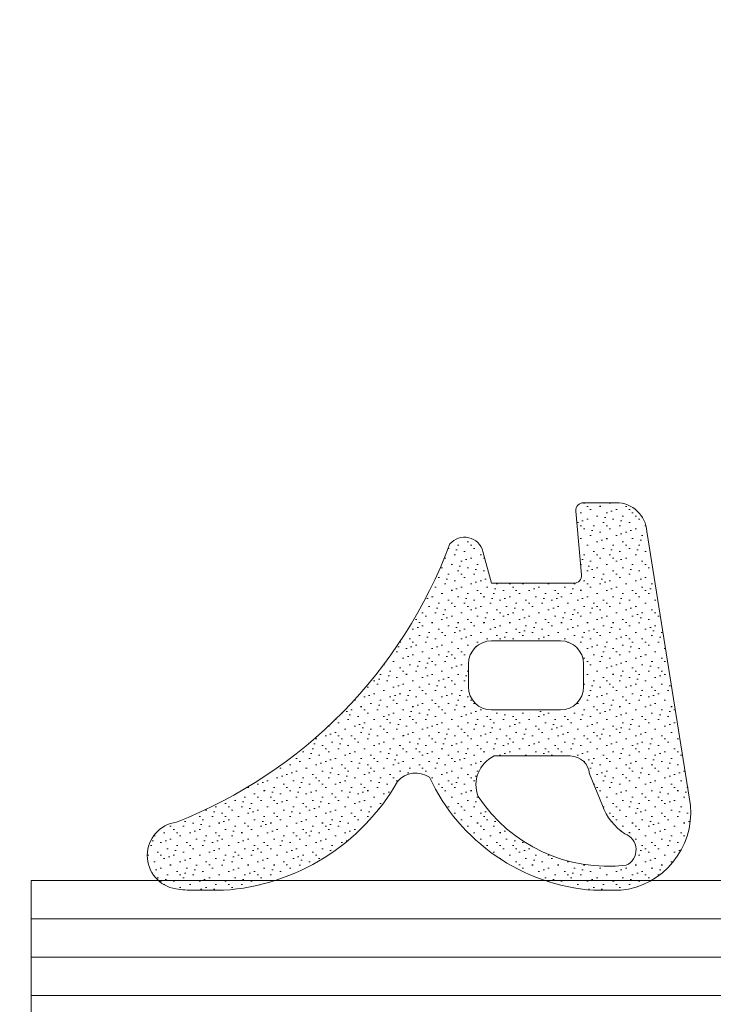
# Model space of a CAD drawing. Extents: x 1911006 to 2186114, y 709265 to 747216.
# Tile 154 of 256: x 1922582 to 1922600, y 735200 to 735226. Entities that reach past the tile are written whole.
import ezdxf

# ---------------------------------------------------------------- set-up
doc = ezdxf.new("R2010")
doc.units = 0
doc.header["$LTSCALE"] = 500
doc.header["$MEASUREMENT"] = 0
doc.layers.get('0').update_dxf_attribs({"linetype": 'CONTINUOUS'})
for name, color, linetype, lineweight in [('_MB_kreskowanie_szklo_0.09', 157, 'CONTINUOUS', 9), ('_MB_kreskowanie_uszczelki_0.09', 252, 'CONTINUOUS', 9), ('_MB_kreskowanie_uszczelki_0.09 @ 1', 252, 'CONTINUOUS', 9), ('_MB_kreskowanie_uszczelki_0.09 @ 1.5', 252, 'CONTINUOUS', 9), ('_MB_kreskowanie_uszczelki_0.09 @ 10', 252, 'CONTINUOUS', 9), ('_MB_kreskowanie_uszczelki_0.09 @ 100', 252, 'CONTINUOUS', 9), ('_MB_kreskowanie_uszczelki_0.09 @ 2', 252, 'CONTINUOUS', 9), ('_MB_kreskowanie_uszczelki_0.09 @ 2.5', 252, 'CONTINUOUS', 9), ('_MB_kreskowanie_uszczelki_0.09 @ 20', 252, 'CONTINUOUS', 9), ('_MB_kreskowanie_uszczelki_0.09 @ 25', 252, 'CONTINUOUS', 9), ('_MB_kreskowanie_uszczelki_0.09 @ 4', 252, 'CONTINUOUS', 9), ('_MB_kreskowanie_uszczelki_0.09 @ 5', 252, 'CONTINUOUS', 9), ('_MB_kreskowanie_uszczelki_0.09 @ 50', 252, 'CONTINUOUS', 9), ('_MB_kreskowanie_uszczelki_0.09 @ 8', 252, 'CONTINUOUS', 9), ('_MB_szklo_0.15', 142, 'CONTINUOUS', 15), ('_MB_uszczelki_0.15', 140, 'CONTINUOUS', 15)]:
    doc.layers.add(name, color=color, linetype=linetype, lineweight=lineweight)

# ---------------------------------------------------------------- blocks, each defined once
blk = doc.blocks.new('*U650')
at = {"layer": '_MB_kreskowanie_uszczelki_0.09 @ 1'}
h = blk.add_hatch(dxfattribs=at)
h.set_pattern_fill('DOTS', color=256, scale=0.15, angle=315, style=0)
h.set_pattern_definition([(315, (0, 0), (0.2525697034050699, 0.08418990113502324), [0, -0.238125])])
h.paths.add_polyline_path([(3.648242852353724, 1.35145212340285, 0.3954862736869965), (2.8498991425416, 2.099999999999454), (2.000000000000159, 2.099999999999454, 0.4400105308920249), (1.800761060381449, 1.882568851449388), (1.946441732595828, 0.2174311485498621, -0.4400105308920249), (1.747202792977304, 0), (-0.3999999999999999, 0), (-0.6222396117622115, 0.8294095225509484, 0.6035036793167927), (-1.485091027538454, 1.025091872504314, -0.2126416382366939), (-8.6086737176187, -6.225551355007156, 0.8686728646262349), (-8.622367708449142, -7.962604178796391, 0.02861574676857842), (-8.151158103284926, -8.000000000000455), (-7.386790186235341, -8.000000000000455, 0.2508066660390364), (-2.84621255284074, -5.162560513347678, -0.3802752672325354), (-2.017697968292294, -5.054990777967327, 0.2715334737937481), (2.256623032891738, -8.000000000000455), (2.96877734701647, -8.000000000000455, 0.4076569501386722), (4.785894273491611, -5.792494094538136)])
h.paths.add_polyline_path([(1.400000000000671, -3.300000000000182), (-0.3999999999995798, -3.300000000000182, -0.4142135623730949), (-0.9999999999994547, -2.700000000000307), (-0.9999999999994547, -2.100000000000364, -0.4142135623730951), (-0.3999999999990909, -1.5), (1.400000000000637, -1.5, -0.4142135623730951), (2.000000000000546, -2.099999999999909), (2.000000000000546, -2.700000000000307, -0.4142135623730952)], flags=16)
h.paths.add_polyline_path([(2.151570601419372, -4.967842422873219), (2.490011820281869, -5.791425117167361, 0.1612612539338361), (3.075964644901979, -6.525233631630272, -0.6695201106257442), (3.108704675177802, -7.347256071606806, -0.2825065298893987), (-0.7503916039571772, -5.551102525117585, -0.3918894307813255), (-0.3289205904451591, -4.5), (1.652605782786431, -4.5, -0.3954862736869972)], flags=16)
at = {"layer": '_MB_kreskowanie_uszczelki_0.09 @ 1.5'}
h = blk.add_hatch(dxfattribs=at)
h.set_pattern_fill('DOTS', color=256, scale=0.15, angle=315, style=0)
h.set_pattern_definition([(315, (0, 0), (0.3788545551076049, 0.1262848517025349), [0, -0.3571874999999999])])
h.paths.add_polyline_path([(3.648242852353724, 1.35145212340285, 0.3954862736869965), (2.8498991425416, 2.099999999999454), (2.000000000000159, 2.099999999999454, 0.4400105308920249), (1.800761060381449, 1.882568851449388), (1.946441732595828, 0.2174311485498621, -0.4400105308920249), (1.747202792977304, 0), (-0.3999999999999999, 0), (-0.6222396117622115, 0.8294095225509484, 0.6035036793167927), (-1.485091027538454, 1.025091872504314, -0.2126416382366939), (-8.6086737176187, -6.225551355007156, 0.8686728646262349), (-8.622367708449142, -7.962604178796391, 0.02861574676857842), (-8.151158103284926, -8.000000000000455), (-7.386790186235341, -8.000000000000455, 0.2508066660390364), (-2.84621255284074, -5.162560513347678, -0.3802752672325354), (-2.017697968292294, -5.054990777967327, 0.2715334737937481), (2.256623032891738, -8.000000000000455), (2.96877734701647, -8.000000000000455, 0.4076569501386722), (4.785894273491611, -5.792494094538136)])
h.paths.add_polyline_path([(1.400000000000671, -3.300000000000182), (-0.3999999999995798, -3.300000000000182, -0.4142135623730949), (-0.9999999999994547, -2.700000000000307), (-0.9999999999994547, -2.100000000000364, -0.4142135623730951), (-0.3999999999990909, -1.5), (1.400000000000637, -1.5, -0.4142135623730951), (2.000000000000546, -2.099999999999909), (2.000000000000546, -2.700000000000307, -0.4142135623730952)], flags=16)
h.paths.add_polyline_path([(2.151570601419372, -4.967842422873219), (2.490011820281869, -5.791425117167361, 0.1612612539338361), (3.075964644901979, -6.525233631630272, -0.6695201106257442), (3.108704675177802, -7.347256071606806, -0.2825065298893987), (-0.7503916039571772, -5.551102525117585, -0.3918894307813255), (-0.3289205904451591, -4.5), (1.652605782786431, -4.5, -0.3954862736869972)], flags=16)
at = {"layer": '_MB_kreskowanie_uszczelki_0.09 @ 10'}
h = blk.add_hatch(dxfattribs=at)
h.set_pattern_fill('DOTS', color=256, scale=0.15, angle=315, style=0)
h.set_pattern_definition([(315, (0, 0), (2.525697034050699, 0.8418990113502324), [0, -2.38125])])
h.paths.add_polyline_path([(3.648242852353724, 1.35145212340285, 0.3954862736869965), (2.8498991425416, 2.099999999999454), (2.000000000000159, 2.099999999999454, 0.4400105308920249), (1.800761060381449, 1.882568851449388), (1.946441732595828, 0.2174311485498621, -0.4400105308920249), (1.747202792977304, 0), (-0.3999999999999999, 0), (-0.6222396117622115, 0.8294095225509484, 0.6035036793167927), (-1.485091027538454, 1.025091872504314, -0.2126416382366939), (-8.6086737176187, -6.225551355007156, 0.8686728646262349), (-8.622367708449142, -7.962604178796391, 0.02861574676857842), (-8.151158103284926, -8.000000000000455), (-7.386790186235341, -8.000000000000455, 0.2508066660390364), (-2.84621255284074, -5.162560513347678, -0.3802752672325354), (-2.017697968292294, -5.054990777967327, 0.2715334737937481), (2.256623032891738, -8.000000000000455), (2.96877734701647, -8.000000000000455, 0.4076569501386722), (4.785894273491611, -5.792494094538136)])
h.paths.add_polyline_path([(1.400000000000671, -3.300000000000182), (-0.3999999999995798, -3.300000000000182, -0.4142135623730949), (-0.9999999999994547, -2.700000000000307), (-0.9999999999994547, -2.100000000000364, -0.4142135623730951), (-0.3999999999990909, -1.5), (1.400000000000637, -1.5, -0.4142135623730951), (2.000000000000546, -2.099999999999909), (2.000000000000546, -2.700000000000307, -0.4142135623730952)], flags=16)
h.paths.add_polyline_path([(2.151570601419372, -4.967842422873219), (2.490011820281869, -5.791425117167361, 0.1612612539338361), (3.075964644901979, -6.525233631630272, -0.6695201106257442), (3.108704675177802, -7.347256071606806, -0.2825065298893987), (-0.7503916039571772, -5.551102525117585, -0.3918894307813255), (-0.3289205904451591, -4.5), (1.652605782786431, -4.5, -0.3954862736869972)], flags=16)
at = {"layer": '_MB_kreskowanie_uszczelki_0.09 @ 100'}
h = blk.add_hatch(dxfattribs=at)
h.set_pattern_fill('DOTS', color=256, scale=0.15, angle=315, style=0)
h.set_pattern_definition([(315, (0, 0), (25.25697034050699, 8.418990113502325), [0, -23.8125])])
h.paths.add_polyline_path([(3.648242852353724, 1.35145212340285, 0.3954862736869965), (2.8498991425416, 2.099999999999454), (2.000000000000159, 2.099999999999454, 0.4400105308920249), (1.800761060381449, 1.882568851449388), (1.946441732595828, 0.2174311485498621, -0.4400105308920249), (1.747202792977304, 0), (-0.3999999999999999, 0), (-0.6222396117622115, 0.8294095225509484, 0.6035036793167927), (-1.485091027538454, 1.025091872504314, -0.2126416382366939), (-8.6086737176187, -6.225551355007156, 0.8686728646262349), (-8.622367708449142, -7.962604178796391, 0.02861574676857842), (-8.151158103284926, -8.000000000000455), (-7.386790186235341, -8.000000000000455, 0.2508066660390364), (-2.84621255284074, -5.162560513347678, -0.3802752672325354), (-2.017697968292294, -5.054990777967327, 0.2715334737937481), (2.256623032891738, -8.000000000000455), (2.96877734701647, -8.000000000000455, 0.4076569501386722), (4.785894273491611, -5.792494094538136)])
h.paths.add_polyline_path([(1.400000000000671, -3.300000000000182), (-0.3999999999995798, -3.300000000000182, -0.4142135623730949), (-0.9999999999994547, -2.700000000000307), (-0.9999999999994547, -2.100000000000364, -0.4142135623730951), (-0.3999999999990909, -1.5), (1.400000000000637, -1.5, -0.4142135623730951), (2.000000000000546, -2.099999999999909), (2.000000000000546, -2.700000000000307, -0.4142135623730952)], flags=16)
h.paths.add_polyline_path([(2.151570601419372, -4.967842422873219), (2.490011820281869, -5.791425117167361, 0.1612612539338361), (3.075964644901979, -6.525233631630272, -0.6695201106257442), (3.108704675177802, -7.347256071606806, -0.2825065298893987), (-0.7503916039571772, -5.551102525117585, -0.3918894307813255), (-0.3289205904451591, -4.5), (1.652605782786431, -4.5, -0.3954862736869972)], flags=16)
at = {"layer": '_MB_kreskowanie_uszczelki_0.09 @ 2'}
h = blk.add_hatch(dxfattribs=at)
h.set_pattern_fill('DOTS', color=256, scale=0.15, angle=315, style=0)
h.set_pattern_definition([(315, (0, 0), (0.5051394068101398, 0.1683798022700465), [0, -0.47625])])
h.paths.add_polyline_path([(3.648242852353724, 1.35145212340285, 0.3954862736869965), (2.8498991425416, 2.099999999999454), (2.000000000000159, 2.099999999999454, 0.4400105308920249), (1.800761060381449, 1.882568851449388), (1.946441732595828, 0.2174311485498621, -0.4400105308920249), (1.747202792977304, 0), (-0.3999999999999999, 0), (-0.6222396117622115, 0.8294095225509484, 0.6035036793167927), (-1.485091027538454, 1.025091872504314, -0.2126416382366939), (-8.6086737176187, -6.225551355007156, 0.8686728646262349), (-8.622367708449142, -7.962604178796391, 0.02861574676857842), (-8.151158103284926, -8.000000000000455), (-7.386790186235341, -8.000000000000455, 0.2508066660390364), (-2.84621255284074, -5.162560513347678, -0.3802752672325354), (-2.017697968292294, -5.054990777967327, 0.2715334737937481), (2.256623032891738, -8.000000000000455), (2.96877734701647, -8.000000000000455, 0.4076569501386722), (4.785894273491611, -5.792494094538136)])
h.paths.add_polyline_path([(1.400000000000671, -3.300000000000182), (-0.3999999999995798, -3.300000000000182, -0.4142135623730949), (-0.9999999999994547, -2.700000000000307), (-0.9999999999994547, -2.100000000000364, -0.4142135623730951), (-0.3999999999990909, -1.5), (1.400000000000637, -1.5, -0.4142135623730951), (2.000000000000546, -2.099999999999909), (2.000000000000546, -2.700000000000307, -0.4142135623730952)], flags=16)
h.paths.add_polyline_path([(2.151570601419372, -4.967842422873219), (2.490011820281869, -5.791425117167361, 0.1612612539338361), (3.075964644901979, -6.525233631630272, -0.6695201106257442), (3.108704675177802, -7.347256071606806, -0.2825065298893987), (-0.7503916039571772, -5.551102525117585, -0.3918894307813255), (-0.3289205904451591, -4.5), (1.652605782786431, -4.5, -0.3954862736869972)], flags=16)
at = {"layer": '_MB_kreskowanie_uszczelki_0.09 @ 2.5'}
h = blk.add_hatch(dxfattribs=at)
h.set_pattern_fill('DOTS', color=256, scale=0.15, angle=315, style=0)
h.set_pattern_definition([(315, (0, 0), (0.6314242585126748, 0.2104747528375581), [0, -0.5953124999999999])])
h.paths.add_polyline_path([(3.648242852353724, 1.35145212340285, 0.3954862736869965), (2.8498991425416, 2.099999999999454), (2.000000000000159, 2.099999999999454, 0.4400105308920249), (1.800761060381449, 1.882568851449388), (1.946441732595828, 0.2174311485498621, -0.4400105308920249), (1.747202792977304, 0), (-0.3999999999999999, 0), (-0.6222396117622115, 0.8294095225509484, 0.6035036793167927), (-1.485091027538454, 1.025091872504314, -0.2126416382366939), (-8.6086737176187, -6.225551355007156, 0.8686728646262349), (-8.622367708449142, -7.962604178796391, 0.02861574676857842), (-8.151158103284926, -8.000000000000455), (-7.386790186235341, -8.000000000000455, 0.2508066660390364), (-2.84621255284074, -5.162560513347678, -0.3802752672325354), (-2.017697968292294, -5.054990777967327, 0.2715334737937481), (2.256623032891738, -8.000000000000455), (2.96877734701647, -8.000000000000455, 0.4076569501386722), (4.785894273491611, -5.792494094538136)])
h.paths.add_polyline_path([(1.400000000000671, -3.300000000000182), (-0.3999999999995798, -3.300000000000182, -0.4142135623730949), (-0.9999999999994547, -2.700000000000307), (-0.9999999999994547, -2.100000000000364, -0.4142135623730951), (-0.3999999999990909, -1.5), (1.400000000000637, -1.5, -0.4142135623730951), (2.000000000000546, -2.099999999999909), (2.000000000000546, -2.700000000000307, -0.4142135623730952)], flags=16)
h.paths.add_polyline_path([(2.151570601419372, -4.967842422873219), (2.490011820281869, -5.791425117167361, 0.1612612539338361), (3.075964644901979, -6.525233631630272, -0.6695201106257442), (3.108704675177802, -7.347256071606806, -0.2825065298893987), (-0.7503916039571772, -5.551102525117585, -0.3918894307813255), (-0.3289205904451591, -4.5), (1.652605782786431, -4.5, -0.3954862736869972)], flags=16)
at = {"layer": '_MB_kreskowanie_uszczelki_0.09 @ 20'}
h = blk.add_hatch(dxfattribs=at)
h.set_pattern_fill('DOTS', color=256, scale=0.15, angle=315, style=0)
h.set_pattern_definition([(315, (0, 0), (5.051394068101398, 1.683798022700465), [0, -4.762499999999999])])
h.paths.add_polyline_path([(3.648242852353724, 1.35145212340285, 0.3954862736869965), (2.8498991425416, 2.099999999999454), (2.000000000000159, 2.099999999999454, 0.4400105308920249), (1.800761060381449, 1.882568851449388), (1.946441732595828, 0.2174311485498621, -0.4400105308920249), (1.747202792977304, 0), (-0.3999999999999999, 0), (-0.6222396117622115, 0.8294095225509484, 0.6035036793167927), (-1.485091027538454, 1.025091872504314, -0.2126416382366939), (-8.6086737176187, -6.225551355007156, 0.8686728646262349), (-8.622367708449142, -7.962604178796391, 0.02861574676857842), (-8.151158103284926, -8.000000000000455), (-7.386790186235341, -8.000000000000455, 0.2508066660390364), (-2.84621255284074, -5.162560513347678, -0.3802752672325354), (-2.017697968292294, -5.054990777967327, 0.2715334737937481), (2.256623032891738, -8.000000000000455), (2.96877734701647, -8.000000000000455, 0.4076569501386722), (4.785894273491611, -5.792494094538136)])
h.paths.add_polyline_path([(1.400000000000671, -3.300000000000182), (-0.3999999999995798, -3.300000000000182, -0.4142135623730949), (-0.9999999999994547, -2.700000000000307), (-0.9999999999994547, -2.100000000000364, -0.4142135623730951), (-0.3999999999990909, -1.5), (1.400000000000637, -1.5, -0.4142135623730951), (2.000000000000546, -2.099999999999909), (2.000000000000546, -2.700000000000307, -0.4142135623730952)], flags=16)
h.paths.add_polyline_path([(2.151570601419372, -4.967842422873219), (2.490011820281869, -5.791425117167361, 0.1612612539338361), (3.075964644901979, -6.525233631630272, -0.6695201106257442), (3.108704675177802, -7.347256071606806, -0.2825065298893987), (-0.7503916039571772, -5.551102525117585, -0.3918894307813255), (-0.3289205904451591, -4.5), (1.652605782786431, -4.5, -0.3954862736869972)], flags=16)
at = {"layer": '_MB_kreskowanie_uszczelki_0.09 @ 25'}
h = blk.add_hatch(dxfattribs=at)
h.set_pattern_fill('DOTS', color=256, scale=0.15, angle=315, style=0)
h.set_pattern_definition([(315, (0, 0), (6.314242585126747, 2.104747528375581), [0, -5.953124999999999])])
h.paths.add_polyline_path([(3.648242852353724, 1.35145212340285, 0.3954862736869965), (2.8498991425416, 2.099999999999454), (2.000000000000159, 2.099999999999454, 0.4400105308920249), (1.800761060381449, 1.882568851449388), (1.946441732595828, 0.2174311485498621, -0.4400105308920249), (1.747202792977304, 0), (-0.3999999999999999, 0), (-0.6222396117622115, 0.8294095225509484, 0.6035036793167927), (-1.485091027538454, 1.025091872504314, -0.2126416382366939), (-8.6086737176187, -6.225551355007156, 0.8686728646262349), (-8.622367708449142, -7.962604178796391, 0.02861574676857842), (-8.151158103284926, -8.000000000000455), (-7.386790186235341, -8.000000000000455, 0.2508066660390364), (-2.84621255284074, -5.162560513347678, -0.3802752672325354), (-2.017697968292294, -5.054990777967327, 0.2715334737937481), (2.256623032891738, -8.000000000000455), (2.96877734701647, -8.000000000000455, 0.4076569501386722), (4.785894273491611, -5.792494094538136)])
h.paths.add_polyline_path([(1.400000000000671, -3.300000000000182), (-0.3999999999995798, -3.300000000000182, -0.4142135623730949), (-0.9999999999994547, -2.700000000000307), (-0.9999999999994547, -2.100000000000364, -0.4142135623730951), (-0.3999999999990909, -1.5), (1.400000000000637, -1.5, -0.4142135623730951), (2.000000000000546, -2.099999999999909), (2.000000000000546, -2.700000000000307, -0.4142135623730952)], flags=16)
h.paths.add_polyline_path([(2.151570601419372, -4.967842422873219), (2.490011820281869, -5.791425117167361, 0.1612612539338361), (3.075964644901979, -6.525233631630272, -0.6695201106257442), (3.108704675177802, -7.347256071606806, -0.2825065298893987), (-0.7503916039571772, -5.551102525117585, -0.3918894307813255), (-0.3289205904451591, -4.5), (1.652605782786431, -4.5, -0.3954862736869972)], flags=16)
at = {"layer": '_MB_kreskowanie_uszczelki_0.09 @ 4'}
h = blk.add_hatch(dxfattribs=at)
h.set_pattern_fill('DOTS', color=256, scale=0.15, angle=315, style=0)
h.set_pattern_definition([(315, (0, 0), (1.01027881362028, 0.336759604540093), [0, -0.9524999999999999])])
h.paths.add_polyline_path([(3.648242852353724, 1.35145212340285, 0.3954862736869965), (2.8498991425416, 2.099999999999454), (2.000000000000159, 2.099999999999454, 0.4400105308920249), (1.800761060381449, 1.882568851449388), (1.946441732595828, 0.2174311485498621, -0.4400105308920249), (1.747202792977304, 0), (-0.3999999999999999, 0), (-0.6222396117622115, 0.8294095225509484, 0.6035036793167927), (-1.485091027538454, 1.025091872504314, -0.2126416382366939), (-8.6086737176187, -6.225551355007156, 0.8686728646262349), (-8.622367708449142, -7.962604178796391, 0.02861574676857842), (-8.151158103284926, -8.000000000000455), (-7.386790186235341, -8.000000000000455, 0.2508066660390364), (-2.84621255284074, -5.162560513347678, -0.3802752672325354), (-2.017697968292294, -5.054990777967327, 0.2715334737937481), (2.256623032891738, -8.000000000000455), (2.96877734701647, -8.000000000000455, 0.4076569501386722), (4.785894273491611, -5.792494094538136)])
h.paths.add_polyline_path([(1.400000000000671, -3.300000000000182), (-0.3999999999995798, -3.300000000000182, -0.4142135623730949), (-0.9999999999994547, -2.700000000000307), (-0.9999999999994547, -2.100000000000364, -0.4142135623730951), (-0.3999999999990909, -1.5), (1.400000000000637, -1.5, -0.4142135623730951), (2.000000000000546, -2.099999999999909), (2.000000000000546, -2.700000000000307, -0.4142135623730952)], flags=16)
h.paths.add_polyline_path([(2.151570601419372, -4.967842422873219), (2.490011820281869, -5.791425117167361, 0.1612612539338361), (3.075964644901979, -6.525233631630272, -0.6695201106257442), (3.108704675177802, -7.347256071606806, -0.2825065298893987), (-0.7503916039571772, -5.551102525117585, -0.3918894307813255), (-0.3289205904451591, -4.5), (1.652605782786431, -4.5, -0.3954862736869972)], flags=16)
at = {"layer": '_MB_kreskowanie_uszczelki_0.09 @ 5'}
h = blk.add_hatch(dxfattribs=at)
h.set_pattern_fill('DOTS', color=256, scale=0.15, angle=315, style=0)
h.set_pattern_definition([(315, (0, 0), (1.26284851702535, 0.4209495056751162), [0, -1.190625])])
h.paths.add_polyline_path([(3.648242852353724, 1.35145212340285, 0.3954862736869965), (2.8498991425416, 2.099999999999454), (2.000000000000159, 2.099999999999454, 0.4400105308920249), (1.800761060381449, 1.882568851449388), (1.946441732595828, 0.2174311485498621, -0.4400105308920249), (1.747202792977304, 0), (-0.3999999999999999, 0), (-0.6222396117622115, 0.8294095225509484, 0.6035036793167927), (-1.485091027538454, 1.025091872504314, -0.2126416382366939), (-8.6086737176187, -6.225551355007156, 0.8686728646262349), (-8.622367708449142, -7.962604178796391, 0.02861574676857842), (-8.151158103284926, -8.000000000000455), (-7.386790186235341, -8.000000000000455, 0.2508066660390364), (-2.84621255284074, -5.162560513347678, -0.3802752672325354), (-2.017697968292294, -5.054990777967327, 0.2715334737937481), (2.256623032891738, -8.000000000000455), (2.96877734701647, -8.000000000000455, 0.4076569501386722), (4.785894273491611, -5.792494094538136)])
h.paths.add_polyline_path([(1.400000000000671, -3.300000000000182), (-0.3999999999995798, -3.300000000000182, -0.4142135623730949), (-0.9999999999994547, -2.700000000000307), (-0.9999999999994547, -2.100000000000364, -0.4142135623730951), (-0.3999999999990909, -1.5), (1.400000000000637, -1.5, -0.4142135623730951), (2.000000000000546, -2.099999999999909), (2.000000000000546, -2.700000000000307, -0.4142135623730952)], flags=16)
h.paths.add_polyline_path([(2.151570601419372, -4.967842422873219), (2.490011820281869, -5.791425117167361, 0.1612612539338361), (3.075964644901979, -6.525233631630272, -0.6695201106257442), (3.108704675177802, -7.347256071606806, -0.2825065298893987), (-0.7503916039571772, -5.551102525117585, -0.3918894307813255), (-0.3289205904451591, -4.5), (1.652605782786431, -4.5, -0.3954862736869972)], flags=16)
at = {"layer": '_MB_kreskowanie_uszczelki_0.09 @ 50'}
h = blk.add_hatch(dxfattribs=at)
h.set_pattern_fill('DOTS', color=256, scale=0.15, angle=315, style=0)
h.set_pattern_definition([(315, (0, 0), (12.62848517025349, 4.209495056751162), [0, -11.90625])])
h.paths.add_polyline_path([(3.648242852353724, 1.35145212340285, 0.3954862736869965), (2.8498991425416, 2.099999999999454), (2.000000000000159, 2.099999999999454, 0.4400105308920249), (1.800761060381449, 1.882568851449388), (1.946441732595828, 0.2174311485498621, -0.4400105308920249), (1.747202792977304, 0), (-0.3999999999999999, 0), (-0.6222396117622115, 0.8294095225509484, 0.6035036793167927), (-1.485091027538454, 1.025091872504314, -0.2126416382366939), (-8.6086737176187, -6.225551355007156, 0.8686728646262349), (-8.622367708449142, -7.962604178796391, 0.02861574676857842), (-8.151158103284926, -8.000000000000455), (-7.386790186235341, -8.000000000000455, 0.2508066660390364), (-2.84621255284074, -5.162560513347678, -0.3802752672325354), (-2.017697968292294, -5.054990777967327, 0.2715334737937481), (2.256623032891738, -8.000000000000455), (2.96877734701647, -8.000000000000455, 0.4076569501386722), (4.785894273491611, -5.792494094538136)])
h.paths.add_polyline_path([(1.400000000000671, -3.300000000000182), (-0.3999999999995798, -3.300000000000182, -0.4142135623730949), (-0.9999999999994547, -2.700000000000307), (-0.9999999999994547, -2.100000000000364, -0.4142135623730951), (-0.3999999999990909, -1.5), (1.400000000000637, -1.5, -0.4142135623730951), (2.000000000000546, -2.099999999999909), (2.000000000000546, -2.700000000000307, -0.4142135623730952)], flags=16)
h.paths.add_polyline_path([(2.151570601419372, -4.967842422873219), (2.490011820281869, -5.791425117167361, 0.1612612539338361), (3.075964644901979, -6.525233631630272, -0.6695201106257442), (3.108704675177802, -7.347256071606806, -0.2825065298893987), (-0.7503916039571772, -5.551102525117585, -0.3918894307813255), (-0.3289205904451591, -4.5), (1.652605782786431, -4.5, -0.3954862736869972)], flags=16)
at = {"layer": '_MB_kreskowanie_uszczelki_0.09 @ 8'}
h = blk.add_hatch(dxfattribs=at)
h.set_pattern_fill('DOTS', color=256, scale=0.15, angle=315, style=0)
h.set_pattern_definition([(315, (0, 0), (2.020557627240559, 0.6735192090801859), [0, -1.905])])
h.paths.add_polyline_path([(3.648242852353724, 1.35145212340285, 0.3954862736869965), (2.8498991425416, 2.099999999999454), (2.000000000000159, 2.099999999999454, 0.4400105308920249), (1.800761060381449, 1.882568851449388), (1.946441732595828, 0.2174311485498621, -0.4400105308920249), (1.747202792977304, 0), (-0.3999999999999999, 0), (-0.6222396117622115, 0.8294095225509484, 0.6035036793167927), (-1.485091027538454, 1.025091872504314, -0.2126416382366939), (-8.6086737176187, -6.225551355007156, 0.8686728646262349), (-8.622367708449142, -7.962604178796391, 0.02861574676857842), (-8.151158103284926, -8.000000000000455), (-7.386790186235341, -8.000000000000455, 0.2508066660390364), (-2.84621255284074, -5.162560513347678, -0.3802752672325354), (-2.017697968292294, -5.054990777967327, 0.2715334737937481), (2.256623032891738, -8.000000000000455), (2.96877734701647, -8.000000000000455, 0.4076569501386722), (4.785894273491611, -5.792494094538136)])
h.paths.add_polyline_path([(1.400000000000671, -3.300000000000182), (-0.3999999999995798, -3.300000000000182, -0.4142135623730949), (-0.9999999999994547, -2.700000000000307), (-0.9999999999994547, -2.100000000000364, -0.4142135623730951), (-0.3999999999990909, -1.5), (1.400000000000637, -1.5, -0.4142135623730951), (2.000000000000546, -2.099999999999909), (2.000000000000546, -2.700000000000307, -0.4142135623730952)], flags=16)
h.paths.add_polyline_path([(2.151570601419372, -4.967842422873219), (2.490011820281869, -5.791425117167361, 0.1612612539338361), (3.075964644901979, -6.525233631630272, -0.6695201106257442), (3.108704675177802, -7.347256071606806, -0.2825065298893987), (-0.7503916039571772, -5.551102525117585, -0.3918894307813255), (-0.3289205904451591, -4.5), (1.652605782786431, -4.5, -0.3954862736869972)], flags=16)
blk = doc.blocks.new('-120542_8mm')
at = {"layer": '_MB_uszczelki_0.15'}
blk.add_lwpolyline([(1.74735642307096, 0), (-0.4, 0), (-0.6222396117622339, 0.8294095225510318, 0.6035036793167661), (-1.48509102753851, 1.025091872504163, -0.2126416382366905), (-8.608673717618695, -6.225551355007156, 0.8686728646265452), (-8.622367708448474, -7.962604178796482, 0.02861574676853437), (-8.15115810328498, -8.000000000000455), (-7.38679018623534, -8.000000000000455, 0.2508066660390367), (-2.846212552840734, -5.162560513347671), (-2.846212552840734, -5.162560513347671), (-2.846212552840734, -5.162560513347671, -0.3802752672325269), (-2.017697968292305, -5.054990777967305, 0.271533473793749), (2.25662303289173, -8.000000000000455), (2.968777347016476, -8.000000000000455, 0.4076569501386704), (4.785894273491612, -5.792494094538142), (3.648242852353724, 1.351452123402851, 0.3954862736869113), (2.849899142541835, 2.099999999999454), (2.000000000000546, 2.099999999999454, 0.4400105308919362), (1.80076106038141, 1.882568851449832), (1.946441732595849, 0.2174311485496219, -0.4400105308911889), (1.747202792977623, 0)], format="xyb", dxfattribs=at)
for points in [[(-0.9999999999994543, -2.100000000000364, -0.414213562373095), (-0.3999999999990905, -1.5), (1.400000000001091, -1.5, -0.414213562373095), (2.000000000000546, -2.100000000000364), (2.000000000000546, -2.700000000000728, -0.4142135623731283), (1.400000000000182, -3.300000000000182), (-0.3999999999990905, -3.300000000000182, -0.4142135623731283), (-0.9999999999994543, -2.700000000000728)], [(-0.7503916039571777, -5.551102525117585, -0.3918894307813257), (-0.3289205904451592, -4.5), (1.652605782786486, -4.5, -0.3954862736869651), (2.151570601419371, -4.967842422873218), (2.49001182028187, -5.791425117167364, 0.1612612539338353), (3.075964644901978, -6.525233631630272, -0.6695201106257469), (3.108704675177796, -7.347256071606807, -0.2825065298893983)]]:
    blk.add_lwpolyline(points, format="xyb", close=True, dxfattribs=at)
at = {"layer": '_MB_kreskowanie_uszczelki_0.09', "color": 7}
blk.add_blockref('*U650', (0, 0), dxfattribs=at)

msp = doc.modelspace()

# ---------------------------------------------------------------- linework, layer by layer
at = {"layer": '_MB_kreskowanie_szklo_0.09', "color": 7}
for points in [[(1922582.45370134, 735202.4870178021), (1923320.45370134, 735202.4870178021)], [(1922582.45370134, 735201.4870178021), (1923320.45370134, 735201.4870178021)], [(1922582.45370134, 735200.4870178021), (1923320.45370134, 735200.4870178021)]]:
    msp.add_lwpolyline(points, dxfattribs=at)
at = {"layer": '_MB_szklo_0.15', "color": 7}
msp.add_lwpolyline([(1923320.45370134, 735199.4870178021), (1922582.45370134, 735199.4870178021), (1922582.45370134, 735203.4870178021), (1923320.45370134, 735203.4870178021)], dxfattribs=at)

# ---------------------------------------------------------------- block references
at = {"color": 7}
msp.add_blockref('-120542_8mm', (1922594.85370134, 735211.2270178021), dxfattribs=at)

doc.saveas('drawing.dxf')
